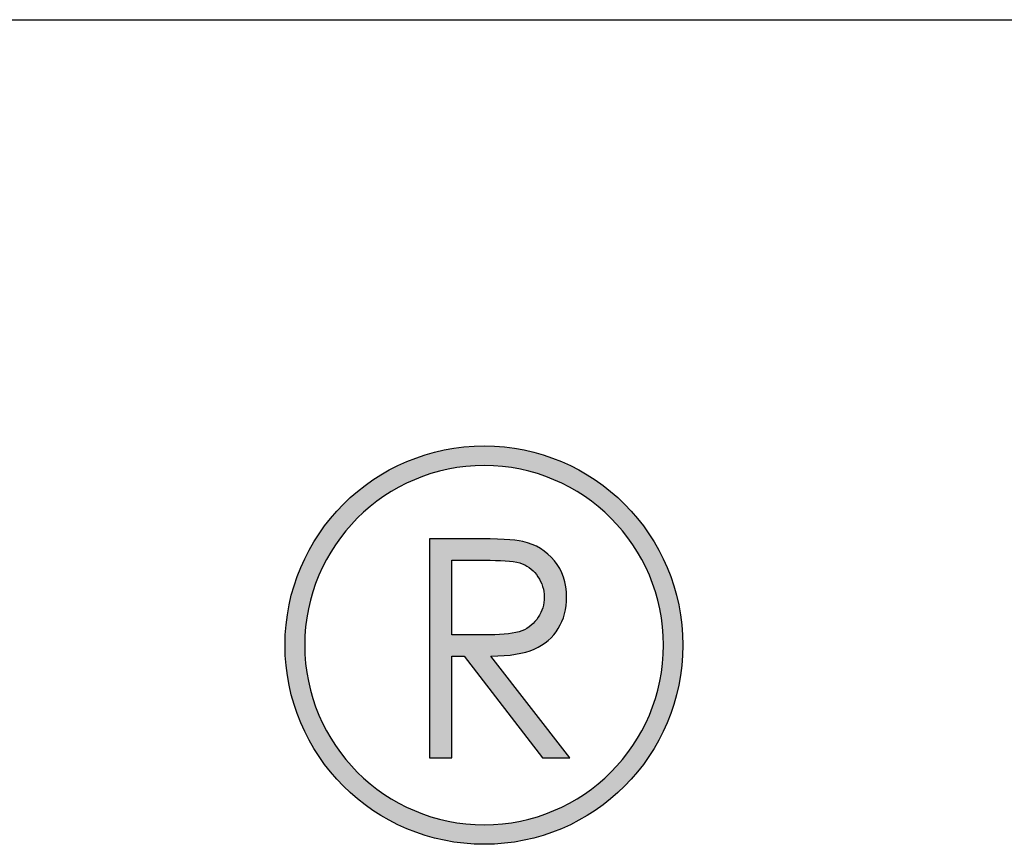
# Model space of a CAD drawing. Header units: millimetres. Extents: x 621 to 788, y 51 to 168.
# Tile 27 of 34: x 748.448 to 749.633, y 69.366 to 70.358. Entities that reach past the tile are written whole.
import ezdxf

# ---------------------------------------------------------------- set-up
doc = ezdxf.new("R2010")
doc.units = ezdxf.units.MM
doc.header["$LTSCALE"] = 30.734
for name, color, linetype in [('03 标注', 3, 'CONTINUOUS'), ('04 \\M+2A4E5\\M+2A672', 1, 'CONTINUOUS'), ('07 图框', 15, 'CONTINUOUS')]:
    doc.layers.add(name, color=color, linetype=linetype)

# ---------------------------------------------------------------- blocks, each defined once
blk = doc.blocks.new('1')
at = {"layer": '04 \\M+2A4E5\\M+2A672'}
h = blk.add_hatch(color=256, dxfattribs=at)
h.dxf.hatch_style = 1
edge = h.paths.add_edge_path(flags=16)
edge.add_spline(control_points=[(14631.9721, 1915.5028), (14631.7588, 1915.5028), (14631.586, 1915.6754), (14631.586, 1915.8888), (14631.586, 1916.1015), (14631.7588, 1916.2744), (14631.9721, 1916.2744), (14632.1842, 1916.2744), (14632.3573, 1916.1015), (14632.3573, 1915.8888), (14632.3573, 1915.6754), (14632.1842, 1915.5028), (14631.9721, 1915.5028)], knot_values=[0, 0, 0, 0, 1, 1, 1, 2, 2, 2, 3, 3, 3, 4, 4, 4, 4], degree=3, periodic=0)
edge = h.paths.add_edge_path()
edge.add_spline(control_points=[(14631.9721, 1916.3165), (14631.7352, 1916.3165), (14631.5438, 1916.1251), (14631.5438, 1915.8888), (14631.5438, 1915.652), (14631.7352, 1915.4608), (14631.9721, 1915.4608), (14632.2077, 1915.4608), (14632.3987, 1915.652), (14632.3987, 1915.8888), (14632.3987, 1916.1251), (14632.2077, 1916.3165), (14631.9721, 1916.3165)], knot_values=[0, 0, 0, 0, 1, 1, 1, 2, 2, 2, 3, 3, 3, 4, 4, 4, 4], degree=3, periodic=0)
h = blk.add_hatch(color=256, dxfattribs=at)
h.dxf.hatch_style = 1
edge = h.paths.add_edge_path(flags=16)
edge.add_spline(control_points=[(14631.902, 1916.0708), (14631.902, 1916.0708), (14631.902, 1915.9111), (14631.902, 1915.9111), (14631.902, 1915.9111), (14631.9831, 1915.9107), (14631.9831, 1915.9107), (14632.0143, 1915.9107), (14632.0375, 1915.9136), (14632.053, 1915.9194), (14632.068, 1915.9255), (14632.0793, 1915.9351), (14632.0881, 1915.9484), (14632.0961, 1915.9613), (14632.101, 1915.9759), (14632.101, 1915.9922), (14632.101, 1916.0076), (14632.0961, 1916.0221), (14632.0875, 1916.0356), (14632.0789, 1916.0484), (14632.068, 1916.0573), (14632.0538, 1916.0632), (14632.0399, 1916.0689), (14632.017, 1916.0708), (14631.9848, 1916.0708), (14631.9848, 1916.0708), (14631.902, 1916.0708), (14631.902, 1916.0708)], knot_values=[0, 0, 0, 0, 1, 1, 1, 2, 2, 2, 3, 3, 3, 4, 4, 4, 5, 5, 5, 6, 6, 6, 7, 7, 7, 8, 8, 8, 9, 9, 9, 9], degree=3, periodic=0)
edge = h.paths.add_edge_path()
edge.add_spline(control_points=[(14631.8545, 1916.1172), (14631.8545, 1916.1172), (14631.9487, 1916.1172), (14631.9487, 1916.1172), (14632.001, 1916.1172), (14632.0366, 1916.1154), (14632.0547, 1916.111), (14632.0827, 1916.1051), (14632.1057, 1916.091), (14632.1227, 1916.0699), (14632.1403, 1916.0484), (14632.1491, 1916.0227), (14632.1491, 1915.9922), (14632.1491, 1915.9665), (14632.1432, 1915.9436), (14632.1311, 1915.9246), (14632.1192, 1915.9049), (14632.1022, 1915.8903), (14632.0793, 1915.88), (14632.0571, 1915.8704), (14632.0262, 1915.8651), (14631.9864, 1915.8651), (14631.9864, 1915.8651), (14632.1561, 1915.6465), (14632.1561, 1915.6465), (14632.1561, 1915.6465), (14632.0973, 1915.6465), (14632.0973, 1915.6465), (14632.0973, 1915.6465), (14631.9286, 1915.8651), (14631.9286, 1915.8651), (14631.9286, 1915.8651), (14631.902, 1915.8651), (14631.902, 1915.8651), (14631.902, 1915.8651), (14631.902, 1915.6465), (14631.902, 1915.6465), (14631.902, 1915.6465), (14631.8545, 1915.6465), (14631.8545, 1915.6465), (14631.8545, 1915.6465), (14631.8545, 1916.1172), (14631.8545, 1916.1172)], knot_values=[0, 0, 0, 0, 1, 1, 1, 2, 2, 2, 3, 3, 3, 4, 4, 4, 5, 5, 5, 6, 6, 6, 7, 7, 7, 8, 8, 8, 9, 9, 9, 10, 10, 10, 11, 11, 11, 12, 12, 12, 13, 13, 13, 14, 14, 14, 14], degree=3, periodic=0)
for points, knots in [([(14631.9721, 1916.3165), (14631.7352, 1916.3165), (14631.5438, 1916.1251), (14631.5438, 1915.8888), (14631.5438, 1915.652), (14631.7352, 1915.4608), (14631.9721, 1915.4608), (14632.2077, 1915.4608), (14632.3987, 1915.652), (14632.3987, 1915.8888), (14632.3987, 1916.1251), (14632.2077, 1916.3165), (14631.9721, 1916.3165)], [0, 0, 0, 0, 1, 1, 1, 2, 2, 2, 3, 3, 3, 4, 4, 4, 4]), ([(14631.9721, 1915.5028), (14631.7588, 1915.5028), (14631.586, 1915.6754), (14631.586, 1915.8888), (14631.586, 1916.1015), (14631.7588, 1916.2744), (14631.9721, 1916.2744), (14632.1842, 1916.2744), (14632.3573, 1916.1015), (14632.3573, 1915.8888), (14632.3573, 1915.6754), (14632.1842, 1915.5028), (14631.9721, 1915.5028)], [0, 0, 0, 0, 1, 1, 1, 2, 2, 2, 3, 3, 3, 4, 4, 4, 4]), ([(14631.8545, 1916.1172), (14631.8545, 1916.1172), (14631.9487, 1916.1172), (14631.9487, 1916.1172), (14632.001, 1916.1172), (14632.0366, 1916.1154), (14632.0547, 1916.111), (14632.0827, 1916.1051), (14632.1057, 1916.091), (14632.1227, 1916.0699), (14632.1403, 1916.0484), (14632.1491, 1916.0227), (14632.1491, 1915.9922), (14632.1491, 1915.9665), (14632.1432, 1915.9436), (14632.1311, 1915.9246), (14632.1192, 1915.9049), (14632.1022, 1915.8903), (14632.0793, 1915.88), (14632.0571, 1915.8704), (14632.0262, 1915.8651), (14631.9864, 1915.8651), (14631.9864, 1915.8651), (14632.1561, 1915.6465), (14632.1561, 1915.6465), (14632.1561, 1915.6465), (14632.0973, 1915.6465), (14632.0973, 1915.6465), (14632.0973, 1915.6465), (14631.9286, 1915.8651), (14631.9286, 1915.8651), (14631.9286, 1915.8651), (14631.902, 1915.8651), (14631.902, 1915.8651), (14631.902, 1915.8651), (14631.902, 1915.6465), (14631.902, 1915.6465), (14631.902, 1915.6465), (14631.8545, 1915.6465), (14631.8545, 1915.6465), (14631.8545, 1915.6465), (14631.8545, 1916.1172), (14631.8545, 1916.1172)], [0, 0, 0, 0, 1, 1, 1, 2, 2, 2, 3, 3, 3, 4, 4, 4, 5, 5, 5, 6, 6, 6, 7, 7, 7, 8, 8, 8, 9, 9, 9, 10, 10, 10, 11, 11, 11, 12, 12, 12, 13, 13, 13, 14, 14, 14, 14]), ([(14631.902, 1916.0708), (14631.902, 1916.0708), (14631.902, 1915.9111), (14631.902, 1915.9111), (14631.902, 1915.9111), (14631.9831, 1915.9107), (14631.9831, 1915.9107), (14632.0143, 1915.9107), (14632.0375, 1915.9136), (14632.053, 1915.9194), (14632.068, 1915.9255), (14632.0793, 1915.9351), (14632.0881, 1915.9484), (14632.0961, 1915.9613), (14632.101, 1915.9759), (14632.101, 1915.9922), (14632.101, 1916.0076), (14632.0961, 1916.0221), (14632.0875, 1916.0356), (14632.0789, 1916.0484), (14632.068, 1916.0573), (14632.0538, 1916.0632), (14632.0399, 1916.0689), (14632.017, 1916.0708), (14631.9848, 1916.0708), (14631.9848, 1916.0708), (14631.902, 1916.0708), (14631.902, 1916.0708)], [0, 0, 0, 0, 1, 1, 1, 2, 2, 2, 3, 3, 3, 4, 4, 4, 5, 5, 5, 6, 6, 6, 7, 7, 7, 8, 8, 8, 9, 9, 9, 9])]:
    blk.add_open_spline(points, degree=3, knots=knots, dxfattribs=at)

msp = doc.modelspace()

# ---------------------------------------------------------------- linework, layer by layer
at = {"layer": '07 图框'}
msp.add_line((734.3037, 70.3582), (784.7037, 70.3582), dxfattribs=at)

# ---------------------------------------------------------------- block references
at = {"layer": '03 标注', "xscale": 0.56, "yscale": 0.56, "zscale": 0.56}
msp.add_blockref('1', (-7444.8975, -1003.2917), dxfattribs=at)

doc.saveas('drawing.dxf')
